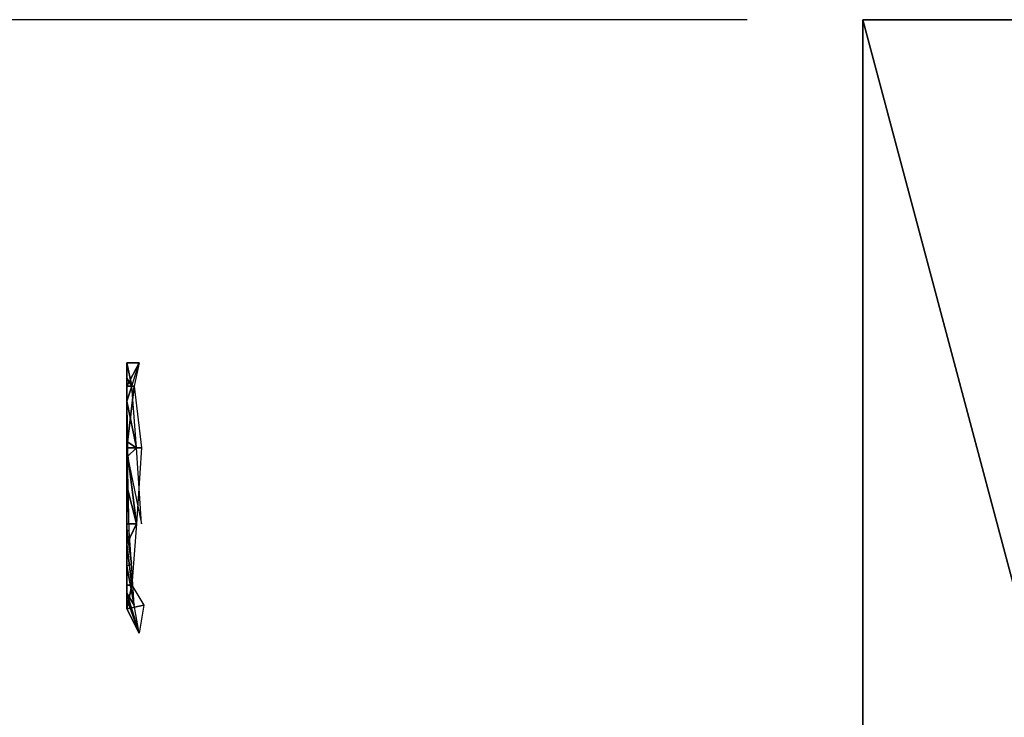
# Model space of a CAD drawing. Header units: millimetres. Extents: x 72 to 150.5, y 81.2 to 131.3.
# Tile 238 of 256: x 85.6 to 92.6, y 126.4 to 131.3. Entities that reach past the tile are written whole.
import ezdxf

# ---------------------------------------------------------------- set-up
doc = ezdxf.new("R2010")
doc.units = ezdxf.units.MM
doc.styles.add('Tahoma', font='tahoma.ttf')
doc.dimstyles.new('DimStyle5', dxfattribs={"dimtxt": 1.644672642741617, "dimasz": 0.8223363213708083, "dimexe": 0.8223363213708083, "dimexo": 0.8223363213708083, "dimgap": 0.1644672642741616, "dimtad": 0, "dimtih": 1, "dimtoh": 1, "dimdec": 1, "dimzin": 0, "dimdsep": 46, "dimtxsty": 'Tahoma', "dimcen": 0.09, "dimadec": 0, "dimazin": 0, "dimtfac": 1, "dimtdec": 4, "dimtofl": 0, "dimtmove": 0, "dimatfit": 3, "dimfxl": 0, "dimtolj": 1, "dimtzin": 0, "dimarcsym": 0})

# ---------------------------------------------------------------- blocks, each defined once
blk = doc.blocks.new('Group#20')
at = {"color": 9}
for p, q in [((6.76177052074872, 7.257728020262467), (8.348790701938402, 7.573382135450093)), ((8.348790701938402, 7.573382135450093), (6.879327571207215, 7.095924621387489, 0.1000000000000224)), ((8.348790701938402, 7.573382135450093), (8.348790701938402, 7.573382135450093, 0.2499999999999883)), ((6.76177052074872, 7.257728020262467), (6.322169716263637, 6.791358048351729)), ((6.879327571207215, 7.095924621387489, 0.1000000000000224), (6.76177052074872, 7.257728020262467)), ((6.865427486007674, 6.974427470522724), (8.3366208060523, 7.267043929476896)), ((10.72643199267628, 5.845924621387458), (9.818253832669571, 7.095924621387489, 0.150000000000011)), ((9.818253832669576, 7.095924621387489), (9.818253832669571, 7.095924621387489, 0.150000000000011)), ((5.790726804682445, 5.792212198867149), (6.865427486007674, 6.974427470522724)), ((6.322169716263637, 6.791358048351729), (5.59072680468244, 5.969531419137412)), ((6.322169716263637, 6.791358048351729), (5.971149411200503, 5.845924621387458, 0.1999999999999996)), ((5.971149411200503, 5.845924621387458, 0.1999999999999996), (5.59072680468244, 5.969531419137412)), ((5.590726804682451, 5.66449320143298, 0.0170193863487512), (5.59072680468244, 5.969531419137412)), ((10.72643199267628, 4.300839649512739, 0.2000000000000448), (10.72643199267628, 5.845924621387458)), ((10.72643199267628, 5.845924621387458), (10.72643199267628, 5.845924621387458, 0.300000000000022)), ((5.590726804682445, 4.17723285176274), (5.590726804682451, 5.66449320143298, 0.0170193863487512)), ((5.790726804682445, 4.154552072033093), (5.790726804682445, 5.792212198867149)), ((10.72643199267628, 4.300839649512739), (10.72643199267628, 4.300839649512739, 0.2000000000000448)), ((5.495621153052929, 4.146331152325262, 0.05000000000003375), (5.590726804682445, 4.17723285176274)), ((5.590726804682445, 4.17723285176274), (6.262855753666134, 3.4378631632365)), ((6.410846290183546, 3.472394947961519), (5.790726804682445, 4.154552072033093)), ((9.81825383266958, 3.050839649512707, 0.09999999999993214), (10.42370593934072, 3.884172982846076)), ((6.262855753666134, 3.4378631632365), (5.973067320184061, 3.489182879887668, 0.09380988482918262)), ((6.58543494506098, 2.646331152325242, 0.1500000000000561), (6.262855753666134, 3.4378631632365)), ((6.262855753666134, 3.4378631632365), (6.761770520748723, 2.88903625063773)), ((6.865427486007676, 2.972336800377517), (6.410846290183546, 3.472394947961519)), ((8.348790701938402, 2.573382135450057), (9.81825383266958, 3.050839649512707, 0.09999999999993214)), ((9.818253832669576, 3.050839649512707), (9.81825383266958, 3.050839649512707, 0.09999999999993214)), ((6.58543494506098, 2.646331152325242, 0.1500000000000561), (6.761770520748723, 2.88903625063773)), ((6.761770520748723, 2.88903625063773), (7.299174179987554, 2.771566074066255)), ((8.336620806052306, 2.679720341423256), (6.865427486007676, 2.972336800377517)), ((7.299174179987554, 2.771566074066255), (8.348790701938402, 2.573382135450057)), ((7.299174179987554, 2.771566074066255), (8.348790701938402, 2.073382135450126, 0.2499999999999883)), ((8.348790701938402, 2.573382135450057), (10.11214645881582, 2.646331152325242, 0.3500000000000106)), ((8.348790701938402, 2.073382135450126, 0.2499999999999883), (8.348790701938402, 2.573382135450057))]:
    blk.add_line(p, q, dxfattribs=at)
for points in [[(8.3366208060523, 7.267043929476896, 4.511946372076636e-14), (9.694647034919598, 6.825794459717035, 4.511946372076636e-14)], [(9.694647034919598, 6.825794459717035, 4.511946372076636e-14), (10.52643199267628, 5.680940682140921, 0)], [(10.52643199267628, 5.680940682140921, 0), (10.52643199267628, 4.973382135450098, 0), (10.52643199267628, 4.265823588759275, 0), (10.26190254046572, 3.901730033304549, 0), (9.694647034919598, 3.120969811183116, 4.511946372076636e-14), (8.336620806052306, 2.679720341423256, 4.511946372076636e-14)]]:
    blk.add_polyline3d(points, dxfattribs=at)
blk.add_arc((8.348790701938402, 5.073382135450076), 2.499999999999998, 270, 90, dxfattribs=at)
mesh = blk.add_polyface(dxfattribs=at)
corners = [(6.322169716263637, 6.791358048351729), (5.590726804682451, 5.66449320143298, 0.0170193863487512), (5.59072680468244, 5.969531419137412), (5.790726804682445, 5.792212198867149), (6.865427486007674, 6.974427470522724), (6.76177052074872, 7.257728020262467), (8.348790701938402, 7.573382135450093), (8.3366208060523, 7.267043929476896), (9.694647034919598, 6.825794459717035), (9.818253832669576, 7.095924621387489), (10.52643199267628, 5.680940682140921), (10.72643199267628, 5.845924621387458), (10.52643199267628, 4.973382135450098), (10.52643199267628, 4.265823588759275), (5.590726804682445, 4.17723285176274), (5.790726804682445, 4.154552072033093), (6.262855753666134, 3.4378631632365), (6.410846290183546, 3.472394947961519), (6.761770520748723, 2.88903625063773), (6.865427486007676, 2.972336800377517), (7.299174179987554, 2.771566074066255), (8.336620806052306, 2.679720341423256), (8.348790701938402, 2.573382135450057), (9.694647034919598, 3.120969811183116), (9.818253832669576, 3.050839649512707), (10.26190254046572, 3.901730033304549), (10.42370593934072, 3.884172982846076), (10.72643199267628, 4.300839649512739), (10.72643199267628, 5.073382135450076)]
mesh.append_faces([[corners[k] for k in face] for face in [(0, 1, 2), (27, 11, 28)]], dxfattribs={"vtx0": -1, "color": 9})
mesh.append_faces([[corners[k] for k in face] for face in [(3, 0, 4), (4, 6, 7), (7, 6, 8), (8, 9, 10), (10, 11, 12), (12, 11, 13), (14, 15, 16), (15, 1, 3), (16, 17, 18), (18, 19, 20), (20, 21, 22), (22, 23, 24), (24, 25, 26), (26, 13, 27)]], dxfattribs={"vtx0": -1, "vtx1": -1, "color": 9})
mesh.append_faces([[corners[k] for k in face] for face in [(1, 0, 3), (27, 13, 11)]], dxfattribs={"vtx0": -1, "vtx1": -1, "vtx2": -1, "color": 9})
mesh.append_faces([[corners[k] for k in face] for face in [(4, 0, 5), (4, 5, 6), (8, 6, 9), (10, 9, 11), (15, 14, 1), (16, 15, 17), (18, 17, 19), (20, 19, 21), (22, 21, 23), (24, 23, 25), (26, 25, 13)]], dxfattribs={"vtx0": -1, "vtx2": -1, "color": 9})
mesh = blk.add_polyface(dxfattribs=at)
corners = [(8.348790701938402, 7.573382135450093), (6.76177052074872, 7.257728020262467), (6.879327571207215, 7.095924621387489, 0.1000000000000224)]
mesh.append_faces([[corners[k] for k in face] for face in [(0, 1, 2)]], dxfattribs={"color": 9})
mesh = blk.add_polyface(dxfattribs=at)
corners = [(8.348790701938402, 7.573382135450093, 0.2499999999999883), (8.348790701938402, 7.573382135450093), (6.879327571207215, 7.095924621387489, 0.1000000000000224)]
mesh.append_faces([[corners[k] for k in face] for face in [(0, 1, 2)]], dxfattribs={"color": 9})
mesh = blk.add_polyface(dxfattribs=at)
corners = [(8.348790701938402, 7.573382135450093, 0.2499999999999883), (9.818253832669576, 7.095924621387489), (8.348790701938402, 7.573382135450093), (9.818253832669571, 7.095924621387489, 0.150000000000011)]
mesh.append_faces([[corners[k] for k in face] for face in [(0, 1, 2), (1, 0, 3)]], dxfattribs={"vtx0": -1, "color": 9})
mesh = blk.add_polyface(dxfattribs=at)
corners = [(6.865427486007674, 6.974427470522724), (5.790726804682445, 4.154552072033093), (5.790726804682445, 5.792212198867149), (6.410846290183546, 3.472394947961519), (6.865427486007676, 2.972336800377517), (8.3366208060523, 7.267043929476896), (8.336620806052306, 2.679720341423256), (9.694647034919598, 6.825794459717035), (9.694647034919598, 3.120969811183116), (10.52643199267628, 5.680940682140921), (10.26190254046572, 3.901730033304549), (10.52643199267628, 4.265823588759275), (10.52643199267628, 4.973382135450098)]
mesh.append_faces([[corners[k] for k in face] for face in [(0, 1, 2), (11, 9, 12)]], dxfattribs={"vtx0": -1, "color": 9})
mesh.append_faces([[corners[k] for k in face] for face in [(1, 0, 3), (3, 0, 4), (4, 5, 6), (6, 7, 8), (8, 9, 10), (10, 9, 11)]], dxfattribs={"vtx0": -1, "vtx1": -1, "color": 9})
mesh.append_faces([[corners[k] for k in face] for face in [(4, 0, 5), (6, 5, 7), (8, 7, 9)]], dxfattribs={"vtx0": -1, "vtx2": -1, "color": 9})
mesh = blk.add_polyface(dxfattribs=at)
corners = [(6.879327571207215, 7.095924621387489, 0.1000000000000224), (6.322169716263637, 6.791358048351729), (5.971149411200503, 5.845924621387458, 0.1999999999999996), (6.76177052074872, 7.257728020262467)]
mesh.append_faces([[corners[k] for k in face] for face in [(0, 1, 2), (1, 0, 3)]], dxfattribs={"vtx0": -1, "color": 9})
mesh = blk.add_polyface(dxfattribs=at)
corners = [(9.818253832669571, 7.095924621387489, 0.150000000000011), (10.72643199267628, 5.845924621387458, 0.300000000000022), (10.72643199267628, 5.845924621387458)]
mesh.append_faces([[corners[k] for k in face] for face in [(0, 1, 2)]], dxfattribs={"color": 9})
mesh = blk.add_polyface(dxfattribs=at)
corners = [(9.818253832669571, 7.095924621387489, 0.150000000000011), (10.72643199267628, 5.845924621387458), (9.818253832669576, 7.095924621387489)]
mesh.append_faces([[corners[k] for k in face] for face in [(0, 1, 2)]], dxfattribs={"color": 9})
mesh = blk.add_polyface(dxfattribs=at)
corners = [(6.322169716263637, 6.791358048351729), (5.59072680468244, 5.969531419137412), (5.971149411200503, 5.845924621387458, 0.1999999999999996)]
mesh.append_faces([[corners[k] for k in face] for face in [(0, 1, 2)]], dxfattribs={"color": 9})
mesh = blk.add_polyface(dxfattribs=at)
corners = [(5.590726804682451, 5.66449320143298, 0.0170193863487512), (5.971149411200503, 5.845924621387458, 0.1999999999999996), (5.59072680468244, 5.969531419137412), (5.971149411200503, 4.300839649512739, 0.2999999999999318)]
mesh.append_faces([[corners[k] for k in face] for face in [(0, 1, 2), (1, 0, 3)]], dxfattribs={"vtx0": -1, "color": 9})
mesh = blk.add_polyface(dxfattribs=at)
corners = [(10.72643199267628, 5.845924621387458, 0.300000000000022), (10.72643199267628, 4.300839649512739, 0.2000000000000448), (10.72643199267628, 5.845924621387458)]
mesh.append_faces([[corners[k] for k in face] for face in [(0, 1, 2)]], dxfattribs={"color": 9})
mesh = blk.add_polyface(dxfattribs=at)
corners = [(10.72643199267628, 5.073382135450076), (10.72643199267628, 4.300839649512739, 0.2000000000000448), (10.72643199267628, 4.300839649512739), (10.72643199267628, 5.845924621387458)]
mesh.append_faces([[corners[k] for k in face] for face in [(0, 1, 2), (1, 0, 3)]], dxfattribs={"vtx0": -1, "color": 9})
mesh = blk.add_polyface(dxfattribs=at)
corners = [(5.590726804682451, 5.66449320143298, 0.0170193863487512), (5.590726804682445, 4.17723285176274), (5.495621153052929, 4.146331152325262, 0.05000000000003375)]
mesh.append_faces([[corners[k] for k in face] for face in [(0, 1, 2)]], dxfattribs={"color": 9})
mesh = blk.add_polyface(dxfattribs=at)
corners = [(10.42370593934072, 3.884172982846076), (10.72643199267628, 4.300839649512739, 0.2000000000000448), (9.81825383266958, 3.050839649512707, 0.09999999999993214), (10.72643199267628, 4.300839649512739)]
mesh.append_faces([[corners[k] for k in face] for face in [(0, 1, 2), (1, 0, 3)]], dxfattribs={"vtx0": -1, "color": 9})
mesh = blk.add_polyface(dxfattribs=at)
corners = [(5.590726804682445, 4.17723285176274), (5.973067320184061, 3.489182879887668, 0.09380988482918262), (5.495621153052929, 4.146331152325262, 0.05000000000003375), (6.262855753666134, 3.4378631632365)]
mesh.append_faces([[corners[k] for k in face] for face in [(0, 1, 2), (1, 0, 3)]], dxfattribs={"vtx0": -1, "color": 9})
mesh = blk.add_polyface(dxfattribs=at)
corners = [(10.42370593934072, 3.884172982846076), (9.81825383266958, 3.050839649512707, 0.09999999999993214), (9.818253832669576, 3.050839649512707)]
mesh.append_faces([[corners[k] for k in face] for face in [(0, 1, 2)]], dxfattribs={"color": 9})
mesh = blk.add_polyface(dxfattribs=at)
corners = [(6.58543494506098, 2.646331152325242, 0.1500000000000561), (5.973067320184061, 3.489182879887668, 0.09380988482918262), (6.262855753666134, 3.4378631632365)]
mesh.append_faces([[corners[k] for k in face] for face in [(0, 1, 2)]], dxfattribs={"color": 9})
mesh = blk.add_polyface(dxfattribs=at)
corners = [(6.761770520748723, 2.88903625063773), (6.58543494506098, 2.646331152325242, 0.1500000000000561), (6.262855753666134, 3.4378631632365)]
mesh.append_faces([[corners[k] for k in face] for face in [(0, 1, 2)]], dxfattribs={"color": 9})
mesh = blk.add_polyface(dxfattribs=at)
corners = [(9.81825383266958, 3.050839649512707, 0.09999999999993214), (8.348790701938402, 2.573382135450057), (9.818253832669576, 3.050839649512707)]
mesh.append_faces([[corners[k] for k in face] for face in [(0, 1, 2)]], dxfattribs={"color": 9})
mesh = blk.add_polyface(dxfattribs=at)
corners = [(10.11214645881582, 2.646331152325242, 0.3500000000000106), (8.348790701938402, 2.573382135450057), (9.81825383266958, 3.050839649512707, 0.09999999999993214)]
mesh.append_faces([[corners[k] for k in face] for face in [(0, 1, 2)]], dxfattribs={"color": 9})
mesh = blk.add_polyface(dxfattribs=at)
corners = [(6.761770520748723, 2.88903625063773), (8.348790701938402, 2.073382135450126, 0.2499999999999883), (6.58543494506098, 2.646331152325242, 0.1500000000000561), (7.299174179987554, 2.771566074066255)]
mesh.append_faces([[corners[k] for k in face] for face in [(0, 1, 2), (1, 0, 3)]], dxfattribs={"vtx0": -1, "color": 9})
mesh = blk.add_polyface(dxfattribs=at)
corners = [(8.348790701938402, 2.073382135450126, 0.2499999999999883), (7.299174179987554, 2.771566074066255), (8.348790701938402, 2.573382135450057)]
mesh.append_faces([[corners[k] for k in face] for face in [(0, 1, 2)]], dxfattribs={"color": 9})
mesh = blk.add_polyface(dxfattribs=at)
corners = [(10.11214645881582, 2.646331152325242, 0.3500000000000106), (8.348790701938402, 2.073382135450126, 0.2499999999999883), (8.348790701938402, 2.573382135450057)]
mesh.append_faces([[corners[k] for k in face] for face in [(0, 1, 2)]], dxfattribs={"color": 9})
blk = doc.blocks.new('Component#2')
at = {"extrusion": (1, 0, -9.028888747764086e-13), "xscale": 0.35, "yscale": 0.35, "zscale": 0.35, "rotation": 270}
blk.add_blockref('Group#20', (-0.7756837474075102, 3.82207674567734, -1.213051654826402), dxfattribs=at)
blk = doc.blocks.new('Group#6')
at = {"color": 250}
for p, q in [((0.1999999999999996, 32.99999999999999, 16.5), (8.999999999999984, 32.99999999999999, 16.5)), ((0.1999999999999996, 0, 16.5), (0.1999999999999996, 32.99999999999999, 16.5)), ((0.1999999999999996, 32.99999999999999), (8.999999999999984, 32.99999999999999)), ((0.1999999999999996, 32.99999999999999), (0.1999999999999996, 32.99999999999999, 16.5)), ((0.1999999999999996, 0), (0.1999999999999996, 32.99999999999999))]:
    blk.add_line(p, q, dxfattribs=at)
for p, q in [((0.2000000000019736, 32, 2.999999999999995), (0.2000000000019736, 0.9999999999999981, 2.999999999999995)), ((0.2000000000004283, 0.9999999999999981, 13.60000000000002), (0.2000000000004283, 32, 13.60000000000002)), ((0.2000000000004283, 32, 13.60000000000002), (0.2000000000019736, 32, 2.999999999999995))]:
    blk.add_line(p, q)
mesh = blk.add_polyface(dxfattribs=at)
corners = [(0.1999999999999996, 32.99999999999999, 16.5), (8.999999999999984, 32.99999999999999), (0.1999999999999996, 32.99999999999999), (8.999999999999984, 32.99999999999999, 16.5)]
mesh.append_faces([[corners[k] for k in face] for face in [(0, 1, 2), (1, 0, 3)]], dxfattribs={"vtx0": -1, "color": 250})
mesh = blk.add_polyface(dxfattribs=at)
corners = [(0.1999999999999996, 0, 16.5), (0.2000000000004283, 0.9999999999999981, 13.60000000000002), (0.1999999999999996, 0), (0.1999999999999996, 32.99999999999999, 16.5), (0.2000000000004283, 32, 13.60000000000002), (0.2000000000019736, 32, 2.999999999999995), (0.2000000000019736, 0.9999999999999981, 2.999999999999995), (0.1999999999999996, 32.99999999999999)]
mesh.append_faces([[corners[k] for k in face] for face in [(0, 1, 2), (1, 3, 4), (4, 3, 5), (2, 6, 7), (6, 2, 1), (7, 5, 3)]], dxfattribs={"vtx0": -1, "vtx1": -1, "color": 250})
mesh.append_faces([[corners[k] for k in face] for face in [(1, 0, 3), (7, 6, 5)]], dxfattribs={"vtx0": -1, "vtx2": -1, "color": 250})
mesh = blk.add_polyface(dxfattribs=at)
corners = [(8.999999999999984, 0, 16.5), (0.1999999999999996, 32.99999999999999, 16.5), (0.1999999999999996, 0, 16.5), (8.999999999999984, 32.99999999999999, 16.5)]
mesh.append_faces([[corners[k] for k in face] for face in [(0, 1, 2), (1, 0, 3)]], dxfattribs={"vtx0": -1, "color": 250})
mesh = blk.add_polyface(dxfattribs=at)
corners = [(8.999999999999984, 32.99999999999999), (0.1999999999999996, 0), (0.1999999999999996, 32.99999999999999), (8.999999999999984, 0)]
mesh.append_faces([[corners[k] for k in face] for face in [(0, 1, 2), (1, 0, 3)]], dxfattribs={"vtx0": -1, "color": 250})
at = {"color": 9}
mesh = blk.add_polyface(dxfattribs=at)
corners = [(0.2000000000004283, 32, 13.60000000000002), (0.2000000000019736, 0.9999999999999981, 2.999999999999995), (0.2000000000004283, 0.9999999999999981, 13.60000000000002), (0.2000000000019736, 32, 2.999999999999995)]
mesh.append_faces([[corners[k] for k in face] for face in [(0, 1, 2), (1, 0, 3)]], dxfattribs={"vtx0": -1, "color": 9})
blk = doc.blocks.new('*D25')
at = {"color": 0, "lineweight": -2}
for p, q in [((90.75448273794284, 131.3259159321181), (75.41462032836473, 131.3259159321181)), ((76.23695664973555, 130.5035796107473), (76.23695664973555, 115.8472576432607)), ((76.23695664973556, 99.14825225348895), (76.23695664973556, 113.8045742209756)), ((90.55448273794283, 98.32591593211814), (75.41462032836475, 98.32591593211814))]:
    blk.add_line(p, q, dxfattribs=at)
at = {"color": 0}
for points in [[(76.37401270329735, 130.5035796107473), (76.09990059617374, 130.5035796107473), (76.23695664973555, 131.3259159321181)], [(76.09990059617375, 99.14825225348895), (76.37401270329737, 99.14825225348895), (76.23695664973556, 98.32591593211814)]]:
    blk.add_solid(points, dxfattribs=at)
at = {"layer": 'Defpoints', "color": 0}
for p in [(76.23695664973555, 131.3259159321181), (91.57681905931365, 131.3259159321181), (91.37681905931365, 98.32591593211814)]:
    blk.add_point(p, dxfattribs=at)
at = {"color": 0, "insert": (76.23695664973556, 114.8259159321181), "char_height": 1.644672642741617, "attachment_point": 5, "style": 'Tahoma'}
blk.add_mtext('\\A1;33.0mm', dxfattribs=at)

msp = doc.modelspace()

# ---------------------------------------------------------------- block references
for name, p in [('Group#6', (91.37681905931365, 98.32591593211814)), ('Component#2', (87.55197592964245, 127.0105467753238, 7.250000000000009))]:
    msp.add_blockref(name, p)

# ---------------------------------------------------------------- dimensions: what is measured, and where the dimension line sits
at = {"color": 250}
dim = msp.add_linear_dim(base=(76.23695664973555, 131.3259159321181), p1=(91.37681905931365, 98.32591593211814), p2=(91.57681905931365, 131.3259159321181), angle=90.00000000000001, dimstyle='DimStyle5', override={"dimpost": 'mm'}, dxfattribs=at)
dim.commit()
dim.dimension.update_dxf_attribs({"geometry": '*D25', "text_midpoint": (76.23695664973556, 114.8259159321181)})

doc.saveas('drawing.dxf')
